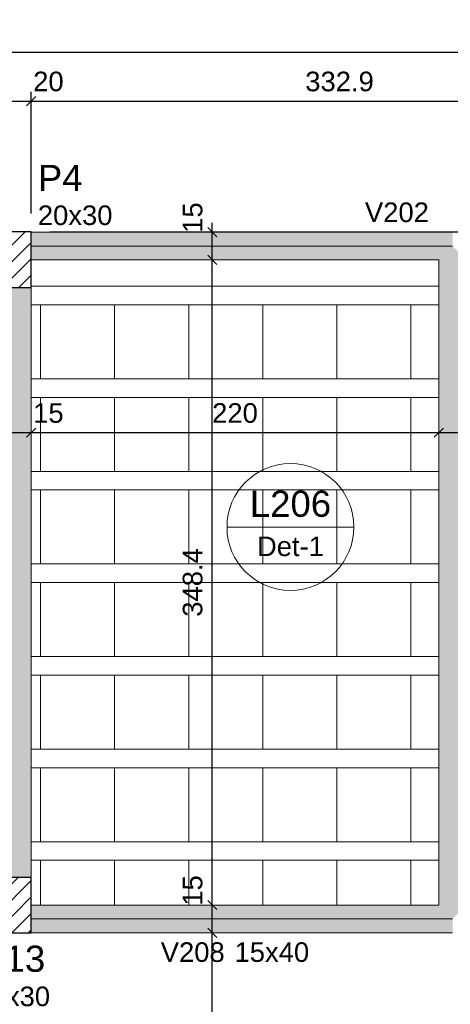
# Model space of a CAD drawing. Header units: millimetres. Extents: x 0 to 119, y 0 to 84.
# Tile 21 of 42: x 37.89 to 42.54, y 65.67 to 76.31. Entities that reach past the tile are written whole.
import ezdxf

# ---------------------------------------------------------------- set-up
doc = ezdxf.new("R2010")
doc.units = ezdxf.units.MM
doc.header["$MEASUREMENT"] = 0
doc.linetypes.add('NULL', pattern=[0])
doc.layers.get('0').update_dxf_attribs({"lineweight": 18})
for name, color, linetype, lineweight in [('FO-Cotas', 5, 'Continuous', 5), ('FO-Eixos', 5, 'Continuous', 5), ('FO-Hachura pilar que passa', 19, 'Continuous', 5), ('FO-Hachura viga', 43, 'Continuous', 5), ('FO-Hachuras das lajes', 1, 'Continuous', 20), ('FO-Pilares', 4, 'Continuous', 30), ('FO-Textos das lajes', 3, 'Continuous', 20), ('FO-Textos das vigas', 7, 'Continuous', 5), ('FO-Textos dos pilares', 7, 'Continuous', 5), ('FO-Vigas', 1, 'Continuous', 20)]:
    doc.layers.add(name, color=color, linetype=linetype, lineweight=lineweight)
doc.styles.add('Arial', font='txt')
doc.dimstyles.new('UM_50.000000', dxfattribs={"dimtxt": 0.18, "dimasz": 0.1, "dimexe": 0.1, "dimexo": 0.2, "dimgap": 0, "dimtad": 1, "dimtih": 1, "dimtoh": 1, "dimdec": 1, "dimlfac": 50, "dimzin": 0, "dimdsep": 46, "dimtxsty": 'Standard', "dimcen": 0.09, "dimdle": 0.1, "dimadec": 1, "dimazin": 2, "dimtfac": 1, "dimtdec": 4, "dimtofl": 0, "dimtmove": 0, "dimatfit": 3, "dimfxl": 1, "dimtolj": 1, "dimarcsym": 0})

# ---------------------------------------------------------------- blocks, each defined once
blk = doc.blocks.new('_Oblique')
at = {"color": 0, "linetype": 'ByBlock', "lineweight": -2}
blk.add_line((-0.5, -0.5), (0.5, 0.5), dxfattribs=at)
blk = doc.blocks.new('*D12')
at = {"layer": 'Defpoints', "color": 0}
for p in [(38.019, 75.429), (37.619, 74.017), (38.019, 74.017)]:
    blk.add_point(p, dxfattribs=at)
at = {"layer": 'FO-Cotas', "color": 0, "lineweight": -2}
for p, q in [((37.619, 74.217), (37.619, 75.529)), ((38.019, 74.217), (38.019, 75.529)), ((37.519, 75.429), (38.119, 75.429))]:
    blk.add_line(p, q, dxfattribs=at)
at = {"layer": 'FO-Cotas', "color": 0, "lineweight": -2, "xscale": 0.1, "yscale": 0.1, "zscale": 0.1, "rotation": 180}
blk.add_blockref('_Oblique', (37.619, 75.429), dxfattribs=at)
at = {"layer": 'FO-Cotas', "color": 0, "lineweight": -2, "xscale": 0.1, "yscale": 0.1, "zscale": 0.1}
blk.add_blockref('_Oblique', (38.019, 75.429), dxfattribs=at)
at = {"layer": 'FO-Cotas', "color": 7, "insert": (38.204, 75.641), "char_height": 0.2118, "attachment_point": 5, "rotation": 0.0057, "style": 'Arial'}
blk.add_mtext('\\A1;20', dxfattribs=at)
blk = doc.blocks.new('*D13')
at = {"layer": 'Defpoints', "color": 0}
for p in [(44.677, 75.429), (38.019, 74.017), (44.677, 74.015)]:
    blk.add_point(p, dxfattribs=at)
at = {"layer": 'FO-Cotas', "color": 0, "lineweight": -2}
for p, q in [((38.019, 74.217), (38.019, 75.529)), ((44.677, 74.215), (44.677, 75.529)), ((37.919, 75.429), (44.777, 75.429))]:
    blk.add_line(p, q, dxfattribs=at)
at = {"layer": 'FO-Cotas', "color": 0, "lineweight": -2, "xscale": 0.1, "yscale": 0.1, "zscale": 0.1, "rotation": 180}
blk.add_blockref('_Oblique', (38.019, 75.429), dxfattribs=at)
at = {"layer": 'FO-Cotas', "color": 0, "lineweight": -2, "xscale": 0.1, "yscale": 0.1, "zscale": 0.1}
blk.add_blockref('_Oblique', (44.677, 75.429), dxfattribs=at)
at = {"layer": 'FO-Cotas', "color": 7, "insert": (41.348, 75.641), "char_height": 0.2118, "attachment_point": 5, "rotation": 0.0057, "style": 'Arial'}
blk.add_mtext('\\A1;332.9', dxfattribs=at)
blk = doc.blocks.new('*D21')
at = {"layer": 'Defpoints', "color": 0}
for p in [(80.237, 75.959), (10.937, 73.349), (80.237, 73.349)]:
    blk.add_point(p, dxfattribs=at)
at = {"layer": 'FO-Cotas', "color": 0, "lineweight": -2}
for p, q in [((10.937, 73.549), (10.937, 76.059)), ((80.237, 73.549), (80.237, 76.059)), ((10.837, 75.959), (80.337, 75.959))]:
    blk.add_line(p, q, dxfattribs=at)
at = {"layer": 'FO-Cotas', "color": 0, "lineweight": -2, "xscale": 0.1, "yscale": 0.1, "zscale": 0.1, "rotation": 180}
blk.add_blockref('_Oblique', (10.937, 75.959), dxfattribs=at)
at = {"layer": 'FO-Cotas', "color": 0, "lineweight": -2, "xscale": 0.1, "yscale": 0.1, "zscale": 0.1}
blk.add_blockref('_Oblique', (80.237, 75.959), dxfattribs=at)
at = {"layer": 'FO-Cotas', "color": 7, "insert": (45.587, 76.171), "char_height": 0.2118, "attachment_point": 5, "rotation": 0.0057, "style": 'Arial'}
blk.add_mtext('\\A1;3465', dxfattribs=at)
blk = doc.blocks.new('*D74')
at = {"layer": 'Defpoints', "color": 0}
for p in [(38.019, 74.017), (47.018, 74.017), (46.489, 73.069)]:
    blk.add_point(p, dxfattribs=at)
at = {"layer": 'FO-Cotas', "color": 0, "lineweight": -2}
for p, q in [((47.018, 72.969), (47.018, 74.117)), ((38.219, 74.017), (47.118, 74.017)), ((46.689, 73.069), (47.118, 73.069))]:
    blk.add_line(p, q, dxfattribs=at)
at = {"layer": 'FO-Cotas', "color": 0, "lineweight": -2, "xscale": 0.1, "yscale": 0.1, "zscale": 0.1}
for p, rotation in [((47.018, 74.017), 90), ((47.018, 73.069), 270)]:
    blk.add_blockref('_Oblique', p, dxfattribs=dict(at, rotation=rotation))
at = {"layer": 'FO-Cotas', "color": 7, "insert": (46.806, 73.543), "char_height": 0.2118, "attachment_point": 5, "rotation": 90, "style": 'Arial'}
blk.add_mtext('\\A1;47.4', dxfattribs=at)
blk = doc.blocks.new('*D140')
at = {"layer": 'Defpoints', "color": 0}
for p in [(37.719, 71.849), (38.019, 71.849), (38.019, 71.849)]:
    blk.add_point(p, dxfattribs=at)
at = {"layer": 'FO-Cotas', "color": 0, "lineweight": -2}
blk.add_line((37.619, 71.849), (38.119, 71.849), dxfattribs=at)
at = {"layer": 'FO-Cotas', "color": 0, "lineweight": -2, "xscale": 0.1, "yscale": 0.1, "zscale": 0.1, "rotation": 180}
blk.add_blockref('_Oblique', (37.719, 71.849), dxfattribs=at)
at = {"layer": 'FO-Cotas', "color": 0, "lineweight": -2, "xscale": 0.1, "yscale": 0.1, "zscale": 0.1}
blk.add_blockref('_Oblique', (38.019, 71.849), dxfattribs=at)
at = {"layer": 'FO-Cotas', "color": 7, "insert": (38.204, 72.06), "char_height": 0.2118, "attachment_point": 5, "rotation": 0.0057, "style": 'Arial'}
blk.add_mtext('\\A1;15', dxfattribs=at)
blk = doc.blocks.new('*D141')
at = {"layer": 'Defpoints', "color": 0}
for p in [(38.019, 71.849), (42.419, 71.849), (42.419, 71.849)]:
    blk.add_point(p, dxfattribs=at)
at = {"layer": 'FO-Cotas', "color": 0, "lineweight": -2}
blk.add_line((37.919, 71.849), (42.519, 71.849), dxfattribs=at)
at = {"layer": 'FO-Cotas', "color": 0, "lineweight": -2, "xscale": 0.1, "yscale": 0.1, "zscale": 0.1, "rotation": 180}
blk.add_blockref('_Oblique', (38.019, 71.849), dxfattribs=at)
at = {"layer": 'FO-Cotas', "color": 0, "lineweight": -2, "xscale": 0.1, "yscale": 0.1, "zscale": 0.1}
blk.add_blockref('_Oblique', (42.419, 71.849), dxfattribs=at)
at = {"layer": 'FO-Cotas', "color": 7, "insert": (40.219, 72.06), "char_height": 0.2118, "attachment_point": 5, "rotation": 0.0057, "style": 'Arial'}
blk.add_mtext('\\A1;220', dxfattribs=at)
blk = doc.blocks.new('*D142')
at = {"layer": 'Defpoints', "color": 0}
for p in [(42.419, 71.849), (42.719, 71.849), (42.719, 71.849)]:
    blk.add_point(p, dxfattribs=at)
at = {"layer": 'FO-Cotas', "color": 0, "lineweight": -2}
blk.add_line((42.319, 71.849), (42.819, 71.849), dxfattribs=at)
at = {"layer": 'FO-Cotas', "color": 0, "lineweight": -2, "xscale": 0.1, "yscale": 0.1, "zscale": 0.1, "rotation": 180}
blk.add_blockref('_Oblique', (42.419, 71.849), dxfattribs=at)
at = {"layer": 'FO-Cotas', "color": 0, "lineweight": -2, "xscale": 0.1, "yscale": 0.1, "zscale": 0.1}
blk.add_blockref('_Oblique', (42.719, 71.849), dxfattribs=at)
at = {"layer": 'FO-Cotas', "color": 7, "insert": (42.904, 72.06), "char_height": 0.2118, "attachment_point": 5, "rotation": 0.0057, "style": 'Arial'}
blk.add_mtext('\\A1;15', dxfattribs=at)
blk = doc.blocks.new('*D200')
at = {"layer": 'Defpoints', "color": 0}
for p in [(39.974, 66.447), (39.974, 66.447), (39.974, 38.856)]:
    blk.add_point(p, dxfattribs=at)
at = {"layer": 'FO-Cotas', "color": 0, "lineweight": -2}
blk.add_line((39.974, 38.756), (39.974, 66.547), dxfattribs=at)
at = {"layer": 'FO-Cotas', "color": 0, "lineweight": -2, "xscale": 0.1, "yscale": 0.1, "zscale": 0.1}
for p, rotation in [((39.974, 66.447), 90), ((39.974, 38.856), 270)]:
    blk.add_blockref('_Oblique', p, dxfattribs=dict(at, rotation=rotation))
at = {"layer": 'FO-Cotas', "color": 7, "insert": (39.762, 52.651), "char_height": 0.2118, "attachment_point": 5, "rotation": 90, "style": 'Arial'}
blk.add_mtext('\\A1;1379.6', dxfattribs=at)
blk = doc.blocks.new('*D201')
at = {"layer": 'Defpoints', "color": 0}
for p in [(39.974, 66.747), (39.974, 66.747), (39.974, 66.447)]:
    blk.add_point(p, dxfattribs=at)
at = {"layer": 'FO-Cotas', "color": 0, "lineweight": -2}
blk.add_line((39.974, 66.347), (39.974, 66.847), dxfattribs=at)
at = {"layer": 'FO-Cotas', "color": 0, "lineweight": -2, "xscale": 0.1, "yscale": 0.1, "zscale": 0.1}
for p, rotation in [((39.974, 66.747), 90), ((39.974, 66.447), 270)]:
    blk.add_blockref('_Oblique', p, dxfattribs=dict(at, rotation=rotation))
at = {"layer": 'FO-Cotas', "color": 7, "insert": (39.762, 66.904), "char_height": 0.2118, "attachment_point": 5, "rotation": 90, "style": 'Arial'}
blk.add_mtext('\\A1;15', dxfattribs=at)
blk = doc.blocks.new('*D202')
at = {"layer": 'Defpoints', "color": 0}
for p in [(39.974, 73.715), (39.974, 73.715), (39.974, 66.747)]:
    blk.add_point(p, dxfattribs=at)
at = {"layer": 'FO-Cotas', "color": 0, "lineweight": -2}
blk.add_line((39.974, 66.647), (39.974, 73.815), dxfattribs=at)
at = {"layer": 'FO-Cotas', "color": 0, "lineweight": -2, "xscale": 0.1, "yscale": 0.1, "zscale": 0.1}
for p, rotation in [((39.974, 73.715), 90), ((39.974, 66.747), 270)]:
    blk.add_blockref('_Oblique', p, dxfattribs=dict(at, rotation=rotation))
at = {"layer": 'FO-Cotas', "color": 7, "insert": (39.762, 70.231), "char_height": 0.2118, "attachment_point": 5, "rotation": 90, "style": 'Arial'}
blk.add_mtext('\\A1;348.4', dxfattribs=at)
blk = doc.blocks.new('*D203')
at = {"layer": 'Defpoints', "color": 0}
for p in [(39.974, 74.015), (39.974, 74.015), (39.974, 73.715)]:
    blk.add_point(p, dxfattribs=at)
at = {"layer": 'FO-Cotas', "color": 0, "lineweight": -2}
blk.add_line((39.974, 73.615), (39.974, 74.115), dxfattribs=at)
at = {"layer": 'FO-Cotas', "color": 0, "lineweight": -2, "xscale": 0.1, "yscale": 0.1, "zscale": 0.1}
for p, rotation in [((39.974, 74.015), 90), ((39.974, 73.715), 270)]:
    blk.add_blockref('_Oblique', p, dxfattribs=dict(at, rotation=rotation))
at = {"layer": 'FO-Cotas', "color": 7, "insert": (39.762, 74.172), "char_height": 0.2118, "attachment_point": 5, "rotation": 90, "style": 'Arial'}
blk.add_mtext('\\A1;15', dxfattribs=at)

msp = doc.modelspace()

# ---------------------------------------------------------------- hatches: boundary and pattern name
at = {"layer": 'FO-Hachura pilar que passa', "linetype": 'Continuous'}
h = msp.add_hatch(dxfattribs=at)
h.set_pattern_fill('ANSI31', color=19, style=0)
h.paths.add_polyline_path([(37.619, 73.4173), (37.819, 73.4173), (38.019, 73.4173), (38.019, 73.7173), (38.019, 74.0173), (37.819, 74.0173), (37.619, 74.0173), (37.619, 73.7173)])
h = msp.add_hatch(dxfattribs=at)
h.set_pattern_fill('ANSI31', color=19, style=0)
h.paths.add_polyline_path([(37.619, 66.4457), (37.819, 66.4457), (38.019, 66.4457), (38.019, 66.7457), (38.019, 67.0457), (37.819, 67.0457), (37.619, 67.0457), (37.619, 66.7457)])
at = {"layer": 'FO-Hachura viga', "linetype": 'Continuous'}
for points in [[(42.569, 73.8645), (42.569, 73.8645), (42.569, 74.0145), (38.019, 74.0145), (38.019, 73.7145), (42.419, 73.7145), (42.569, 73.8645)], [(42.719, 66.7471), (42.719, 66.7471), (42.719, 73.7145), (42.569, 73.8645), (42.419, 73.7145), (42.419, 66.7471), (42.569, 66.5971), (42.719, 66.7471)], [(38.019, 73.4173), (38.019, 73.4173), (37.7192, 73.4173), (37.7192, 69.4025), (38.019, 69.4025), (38.019, 73.4173)], [(38.0192, 69.4025), (38.0192, 69.4025), (37.719, 69.4025), (37.719, 67.0457), (38.0192, 67.0457), (38.0192, 69.4025)], [(42.569, 66.5971), (42.569, 66.5971), (42.419, 66.7471), (38.019, 66.7471), (38.019, 66.4471), (42.569, 66.4471), (42.569, 66.5971)]]:
    msp.add_hatch(color=43, dxfattribs=at).paths.add_polyline_path(points)

# ---------------------------------------------------------------- linework, layer by layer
at = {"layer": 'FO-Eixos'}
for p, q in [((38.019, 73.8645), (42.569, 73.8645)), ((38.019, 66.5971), (42.569, 66.5971))]:
    msp.add_line(p, q, dxfattribs=at)
for points in [[(38.119, 72.4305), (38.919, 72.4305), (38.919, 73.2305), (38.119, 73.2305), (38.119, 72.4305)], [(38.919, 72.4305), (39.719, 72.4305), (39.719, 73.2305), (38.919, 73.2305), (38.919, 72.4305)], [(39.719, 72.4305), (40.519, 72.4305), (40.519, 73.2305), (39.719, 73.2305), (39.719, 72.4305)], [(40.519, 72.4305), (41.319, 72.4305), (41.319, 73.2305), (40.519, 73.2305), (40.519, 72.4305)], [(41.319, 72.4305), (42.119, 72.4305), (42.119, 73.2305), (41.319, 73.2305), (41.319, 72.4305)], [(38.119, 71.4305), (38.919, 71.4305), (38.919, 72.2305), (38.119, 72.2305), (38.119, 71.4305)], [(38.919, 71.4305), (39.719, 71.4305), (39.719, 72.2305), (38.919, 72.2305), (38.919, 71.4305)], [(39.719, 71.4305), (40.519, 71.4305), (40.519, 72.2305), (39.719, 72.2305), (39.719, 71.4305)], [(40.519, 71.4305), (41.319, 71.4305), (41.319, 72.2305), (40.519, 72.2305), (40.519, 71.4305)], [(41.319, 71.4305), (42.119, 71.4305), (42.119, 72.2305), (41.319, 72.2305), (41.319, 71.4305)], [(38.119, 70.4305), (38.919, 70.4305), (38.919, 71.2305), (38.119, 71.2305), (38.119, 70.4305)], [(38.919, 70.4305), (39.719, 70.4305), (39.719, 71.2305), (38.919, 71.2305), (38.919, 70.4305)], [(39.719, 70.4305), (40.519, 70.4305), (40.519, 71.2305), (39.719, 71.2305), (39.719, 70.4305)], [(40.519, 70.4305), (41.319, 70.4305), (41.319, 71.2305), (40.519, 71.2305), (40.519, 70.4305)], [(41.319, 70.4305), (42.119, 70.4305), (42.119, 71.2305), (41.319, 71.2305), (41.319, 70.4305)], [(38.119, 69.4305), (38.919, 69.4305), (38.919, 70.2305), (38.119, 70.2305), (38.119, 69.4305)], [(38.919, 69.4305), (39.719, 69.4305), (39.719, 70.2305), (38.919, 70.2305), (38.919, 69.4305)], [(39.719, 69.4305), (40.519, 69.4305), (40.519, 70.2305), (39.719, 70.2305), (39.719, 69.4305)], [(40.519, 69.4305), (41.319, 69.4305), (41.319, 70.2305), (40.519, 70.2305), (40.519, 69.4305)], [(41.319, 69.4305), (42.119, 69.4305), (42.119, 70.2305), (41.319, 70.2305), (41.319, 69.4305)], [(38.119, 68.4305), (38.919, 68.4305), (38.919, 69.2305), (38.119, 69.2305), (38.119, 68.4305)], [(38.919, 68.4305), (39.719, 68.4305), (39.719, 69.2305), (38.919, 69.2305), (38.919, 68.4305)], [(39.719, 68.4305), (40.519, 68.4305), (40.519, 69.2305), (39.719, 69.2305), (39.719, 68.4305)], [(40.519, 68.4305), (41.319, 68.4305), (41.319, 69.2305), (40.519, 69.2305), (40.519, 68.4305)], [(41.319, 68.4305), (42.119, 68.4305), (42.119, 69.2305), (41.319, 69.2305), (41.319, 68.4305)], [(38.119, 67.4305), (38.919, 67.4305), (38.919, 68.2305), (38.119, 68.2305), (38.119, 67.4305)], [(38.919, 67.4305), (39.719, 67.4305), (39.719, 68.2305), (38.919, 68.2305), (38.919, 67.4305)], [(39.719, 67.4305), (40.519, 67.4305), (40.519, 68.2305), (39.719, 68.2305), (39.719, 67.4305)], [(40.519, 67.4305), (41.319, 67.4305), (41.319, 68.2305), (40.519, 68.2305), (40.519, 67.4305)], [(41.319, 67.4305), (42.119, 67.4305), (42.119, 68.2305), (41.319, 68.2305), (41.319, 67.4305)]]:
    msp.add_lwpolyline(points, close=True, dxfattribs=at)
for points in [[(42.419, 73.2305), (42.119, 73.2305), (42.119, 72.4305), (42.419, 72.4305)], [(42.419, 72.2305), (42.119, 72.2305), (42.119, 71.4305), (42.419, 71.4305)], [(42.419, 71.2305), (42.119, 71.2305), (42.119, 70.4305), (42.419, 70.4305)], [(42.419, 70.2305), (42.119, 70.2305), (42.119, 69.4305), (42.419, 69.4305)], [(42.419, 69.2305), (42.119, 69.2305), (42.119, 68.4305), (42.419, 68.4305)], [(42.419, 68.2305), (42.119, 68.2305), (42.119, 67.4305), (42.419, 67.4305)], [(38.919, 66.7475), (38.919, 67.2305), (38.119, 67.2305), (38.119, 66.7475)], [(39.719, 66.7475), (39.719, 67.2305), (38.919, 67.2305), (38.919, 66.7475)], [(40.519, 66.7475), (40.519, 67.2305), (39.719, 67.2305), (39.719, 66.7475)], [(41.319, 66.7475), (41.319, 67.2305), (40.519, 67.2305), (40.519, 66.7475)], [(42.119, 66.7475), (42.119, 67.2305), (41.319, 67.2305), (41.319, 66.7475)], [(42.419, 67.2305), (42.119, 67.2305), (42.119, 66.7475)]]:
    msp.add_lwpolyline(points, dxfattribs=at)
at = {"layer": 'FO-Hachuras das lajes'}
for p, q in [((38.019, 73.4305), (42.419, 73.4305)), ((38.019, 73.2305), (42.419, 73.2305)), ((38.019, 72.4305), (42.419, 72.4305)), ((38.019, 72.2305), (42.419, 72.2305)), ((38.019, 71.4305), (42.419, 71.4305)), ((38.019, 71.2305), (42.419, 71.2305)), ((38.019, 70.4305), (42.419, 70.4305)), ((38.019, 70.2305), (42.419, 70.2305)), ((38.019, 69.4305), (42.419, 69.4305)), ((38.019, 69.2305), (42.419, 69.2305)), ((38.019, 68.4305), (42.419, 68.4305)), ((38.019, 68.2305), (42.419, 68.2305)), ((38.019, 67.4305), (42.419, 67.4305)), ((38.019, 67.2305), (42.419, 67.2305))]:
    msp.add_line(p, q, dxfattribs=at)
at = {"layer": 'FO-Pilares'}
for points in [[(37.619, 73.4173), (37.819, 73.4173), (38.019, 73.4173), (38.019, 73.7173), (38.019, 74.0173), (37.819, 74.0173), (37.619, 74.0173), (37.619, 73.7173), (37.619, 73.4173)], [(37.619, 66.4457), (37.819, 66.4457), (38.019, 66.4457), (38.019, 66.7457), (38.019, 67.0457), (37.819, 67.0457), (37.619, 67.0457), (37.619, 66.7457), (37.619, 66.4457)]]:
    msp.add_lwpolyline(points, close=True, dxfattribs=at)
at = {"layer": 'FO-Textos das lajes'}
msp.add_line((40.1327, 70.8299), (41.5035, 70.8299), dxfattribs=at)
msp.add_circle((40.8181, 70.8299), 0.6854, dxfattribs=at)
at = {"layer": 'FO-Vigas'}
for p, q in [((38.019, 74.0145), (42.569, 74.0145)), ((38.019, 73.7145), (42.419, 73.7145)), ((42.419, 66.7471), (42.419, 73.7145)), ((38.019, 69.4027), (38.019, 73.4173)), ((38.019, 67.0457), (38.019, 69.4027)), ((38.019, 66.7471), (42.419, 66.7471)), ((38.019, 66.4471), (42.569, 66.4471))]:
    msp.add_line(p, q, dxfattribs=at)

# ---------------------------------------------------------------- texts
at = {"layer": 'FO-Textos das lajes', "linetype": 'NULL', "attachment_point": 8, "line_spacing_factor": 0.798, "style": 'Arial'}
for s, insert, char_height, width in [('L206', (40.818, 70.9357), 0.2824, 1.735195), ('Det-1', (40.818, 70.5124), 0.2118, 1.418281)]:
    msp.add_mtext(s, dxfattribs=dict(at, insert=insert, char_height=char_height, width=width))
at = {"layer": 'FO-Textos das vigas', "linetype": 'NULL', "char_height": 0.2118, "line_spacing_factor": 0.798, "style": 'Arial'}
for s, insert, width, attachment_point in [('V202', (42.313, 74.1204), 1.354561, 9), ('V208', (40.108, 66.1294), 1.354561, 9), ('15x40', (40.214, 66.1294), 1.580273, 7)]:
    msp.add_mtext(s, dxfattribs=dict(at, insert=insert, width=width, attachment_point=attachment_point))
at = {"layer": 'FO-Textos dos pilares', "linetype": 'NULL', "line_spacing_factor": 0.798, "style": 'Arial'}
for s, insert, char_height, width, attachment_point in [('P4', (38.09, 74.4587), 0.2824, 0.954053, 7), ('20x30', (38.09, 74.0884), 0.2118, 1.580273, 7), ('P13', (37.819, 66.0217), 0.2824, 1.387852, 8), ('20x30', (37.819, 65.6514), 0.2118, 1.580273, 8)]:
    msp.add_mtext(s, dxfattribs=dict(at, insert=insert, char_height=char_height, width=width, attachment_point=attachment_point))

# ---------------------------------------------------------------- dimensions: what is measured, and where the dimension line sits
at = {"layer": 'FO-Cotas'}
for base, p1, p2, override, picture, middle in [((80.2372, 75.9588), (10.9366, 73.3485), (80.2372, 73.3485), {"dimtxt": 0.2118, "dimasz": 0.1, "dimexe": 0.1, "dimexo": 0.2, "dimtad": 1, "dimtih": 0, "dimtoh": 0, "dimdec": 1, "dimlfac": 50, "dimzin": 8, "dimtxsty": 'Arial', "dimblk": 'Oblique', "dimblk1": 'Oblique', "dimblk2": 'Oblique', "dimsah": 1, "dimdle": 0.1, "dimse1": 0, "dimse2": 0, "dimclrt": 7, "dimadec": 1, "dimazin": 3, "dimtmove": 2, "dimldrblk": 'Oblique'}, '*D21', (45.5869, 76.1706)), ((38.019, 75.4293), (37.619, 74.0173), (38.019, 74.0173), {"dimtxt": 0.2118, "dimasz": 0.1, "dimexe": 0.1, "dimexo": 0.2, "dimtad": 1, "dimtih": 0, "dimtoh": 0, "dimdec": 1, "dimlfac": 50, "dimzin": 8, "dimtxsty": 'Arial', "dimblk": 'Oblique', "dimblk1": 'Oblique', "dimblk2": 'Oblique', "dimsah": 1, "dimdle": 0.1, "dimse1": 0, "dimse2": 0, "dimclrt": 7, "dimadec": 1, "dimazin": 3, "dimtmove": 2, "dimldrblk": 'Oblique'}, '*D12', (38.2043, 75.6411)), ((44.6766, 75.4293), (38.019, 74.0173), (44.6766, 74.0145), {"dimtxt": 0.2118, "dimasz": 0.1, "dimexe": 0.1, "dimexo": 0.2, "dimtad": 1, "dimtih": 0, "dimtoh": 0, "dimdec": 1, "dimlfac": 50, "dimzin": 8, "dimtxsty": 'Arial', "dimblk": 'Oblique', "dimblk1": 'Oblique', "dimblk2": 'Oblique', "dimsah": 1, "dimdle": 0.1, "dimse1": 0, "dimse2": 0, "dimclrt": 7, "dimadec": 1, "dimazin": 3, "dimtmove": 2, "dimldrblk": 'Oblique'}, '*D13', (41.3478, 75.6411)), ((38.019, 71.8485), (37.719, 71.8485), (38.019, 71.8485), {"dimtxt": 0.2118, "dimasz": 0.1, "dimexe": 0.1, "dimexo": 0.2, "dimtad": 1, "dimtih": 0, "dimtoh": 0, "dimdec": 1, "dimlfac": 50, "dimzin": 8, "dimtxsty": 'Arial', "dimblk": 'Oblique', "dimblk1": 'Oblique', "dimblk2": 'Oblique', "dimsah": 1, "dimdle": 0.1, "dimse1": 1, "dimse2": 1, "dimclrt": 7, "dimadec": 1, "dimazin": 3, "dimtmove": 2, "dimldrblk": 'Oblique'}, '*D140', (38.2043, 72.0603)), ((42.419, 71.8485), (38.019, 71.8485), (42.419, 71.8485), {"dimtxt": 0.2118, "dimasz": 0.1, "dimexe": 0.1, "dimexo": 0.2, "dimtad": 1, "dimtih": 0, "dimtoh": 0, "dimdec": 1, "dimlfac": 50, "dimzin": 8, "dimtxsty": 'Arial', "dimblk": 'Oblique', "dimblk1": 'Oblique', "dimblk2": 'Oblique', "dimsah": 1, "dimdle": 0.1, "dimse1": 1, "dimse2": 1, "dimclrt": 7, "dimadec": 1, "dimazin": 3, "dimtmove": 2, "dimldrblk": 'Oblique'}, '*D141', (40.219, 72.0603)), ((42.719, 71.8485), (42.419, 71.8485), (42.719, 71.8485), {"dimtxt": 0.2118, "dimasz": 0.1, "dimexe": 0.1, "dimexo": 0.2, "dimtad": 1, "dimtih": 0, "dimtoh": 0, "dimdec": 1, "dimlfac": 50, "dimzin": 8, "dimtxsty": 'Arial', "dimblk": 'Oblique', "dimblk1": 'Oblique', "dimblk2": 'Oblique', "dimsah": 1, "dimdle": 0.1, "dimse1": 1, "dimse2": 1, "dimclrt": 7, "dimadec": 1, "dimazin": 3, "dimtmove": 2, "dimldrblk": 'Oblique'}, '*D142', (42.9043, 72.0603))]:
    dim = msp.add_linear_dim(base=base, p1=p1, p2=p2, dimstyle='UM_50.000000', override=override, dxfattribs=at)
    dim.commit()
    dim.dimension.update_dxf_attribs({"geometry": picture, "text_midpoint": middle, "dimtype": 160, "text_rotation": 0.00573})
for base, p1, p2, override, picture, middle in [((39.974, 74.0145), (39.974, 73.7145), (39.974, 74.0145), {"dimtxt": 0.2118, "dimasz": 0.1, "dimexe": 0.1, "dimexo": 0.2, "dimtad": 1, "dimtih": 0, "dimtoh": 0, "dimdec": 1, "dimlfac": 50, "dimzin": 8, "dimtxsty": 'Arial', "dimblk": 'Oblique', "dimblk1": 'Oblique', "dimblk2": 'Oblique', "dimsah": 1, "dimdle": 0.1, "dimse1": 1, "dimse2": 1, "dimclrt": 7, "dimadec": 1, "dimazin": 3, "dimtmove": 2, "dimldrblk": 'Oblique'}, '*D203', (39.7622, 74.1718)), ((47.0181, 74.0173), (46.4886, 73.0685), (38.019, 74.0173), {"dimtxt": 0.2118, "dimasz": 0.1, "dimexe": 0.1, "dimexo": 0.2, "dimtad": 1, "dimtih": 0, "dimtoh": 0, "dimdec": 1, "dimlfac": 50, "dimzin": 8, "dimtxsty": 'Arial', "dimblk": 'Oblique', "dimblk1": 'Oblique', "dimblk2": 'Oblique', "dimsah": 1, "dimdle": 0.1, "dimse1": 0, "dimse2": 0, "dimclrt": 7, "dimadec": 1, "dimazin": 3, "dimtmove": 2, "dimldrblk": 'Oblique'}, '*D74', (46.8063, 73.5429)), ((39.974, 73.7145), (39.974, 66.7471), (39.974, 73.7145), {"dimtxt": 0.2118, "dimasz": 0.1, "dimexe": 0.1, "dimexo": 0.2, "dimtad": 1, "dimtih": 0, "dimtoh": 0, "dimdec": 1, "dimlfac": 50, "dimzin": 8, "dimtxsty": 'Arial', "dimblk": 'Oblique', "dimblk1": 'Oblique', "dimblk2": 'Oblique', "dimsah": 1, "dimdle": 0.1, "dimse1": 1, "dimse2": 1, "dimclrt": 7, "dimadec": 1, "dimazin": 3, "dimtmove": 2, "dimldrblk": 'Oblique'}, '*D202', (39.7622, 70.2308)), ((39.974, 66.7471), (39.974, 66.4471), (39.974, 66.7471), {"dimtxt": 0.2118, "dimasz": 0.1, "dimexe": 0.1, "dimexo": 0.2, "dimtad": 1, "dimtih": 0, "dimtoh": 0, "dimdec": 1, "dimlfac": 50, "dimzin": 8, "dimtxsty": 'Arial', "dimblk": 'Oblique', "dimblk1": 'Oblique', "dimblk2": 'Oblique', "dimsah": 1, "dimdle": 0.1, "dimse1": 1, "dimse2": 1, "dimclrt": 7, "dimadec": 1, "dimazin": 3, "dimtmove": 2, "dimldrblk": 'Oblique'}, '*D201', (39.7622, 66.9044)), ((39.974, 66.4471), (39.974, 38.8555), (39.974, 66.4471), {"dimtxt": 0.2118, "dimasz": 0.1, "dimexe": 0.1, "dimexo": 0.2, "dimtad": 1, "dimtih": 0, "dimtoh": 0, "dimdec": 1, "dimlfac": 50, "dimzin": 8, "dimtxsty": 'Arial', "dimblk": 'Oblique', "dimblk1": 'Oblique', "dimblk2": 'Oblique', "dimsah": 1, "dimdle": 0.1, "dimse1": 1, "dimse2": 1, "dimclrt": 7, "dimadec": 1, "dimazin": 3, "dimtmove": 2, "dimldrblk": 'Oblique'}, '*D200', (39.7622, 52.6513))]:
    dim = msp.add_linear_dim(base=base, p1=p1, p2=p2, angle=90, dimstyle='UM_50.000000', override=override, dxfattribs=at)
    dim.commit()
    dim.dimension.update_dxf_attribs({"geometry": picture, "text_midpoint": middle, "dimtype": 160, "text_rotation": 90})

doc.saveas('drawing.dxf')
